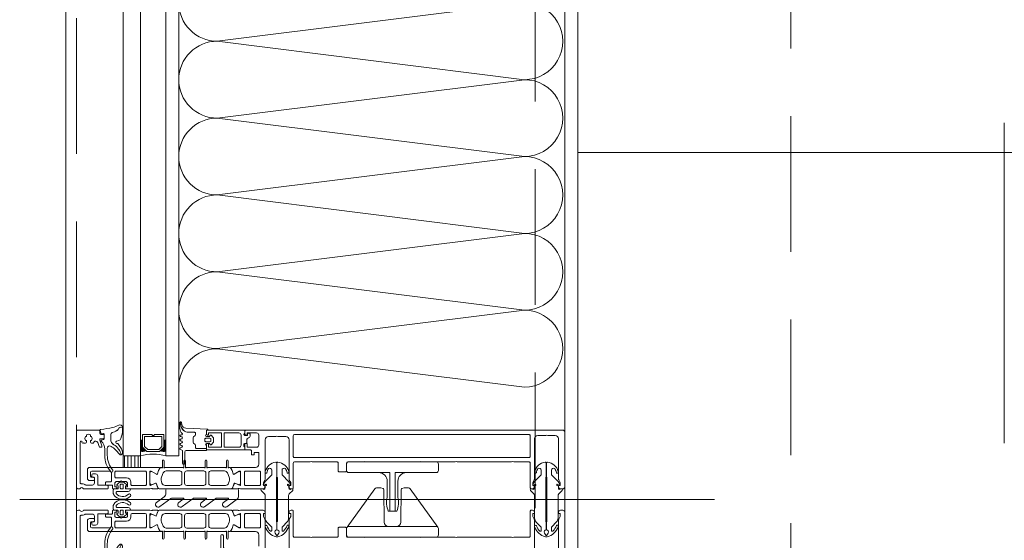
# Model space of a CAD drawing. Header units: millimetres. Extents: x 144573 to 336993, y 74252 to 247042.
# Tile 18 of 256: x 146700 to 147161, y 179011 to 179255. Entities that reach past the tile are written whole.
import ezdxf

# ---------------------------------------------------------------- set-up
doc = ezdxf.new("R2010")
doc.units = ezdxf.units.MM
doc.linetypes.add('CK_Čerchovaná 50', pattern=[6, 3, -1.5, 0, -1.5])
doc.linetypes.add('ČÁRKOVANÁ', pattern=[19.05, 12.7, -6.35])
for name, color, linetype, lineweight in [('FASÁDA DETAILNÍ', 255, 'Continuous', 0), ('NOVA', 255, 'Continuous', 0), ('TENKA', 255, 'Continuous', 0)]:
    doc.layers.add(name, color=color, linetype=linetype, lineweight=lineweight)

# ---------------------------------------------------------------- blocks, each defined once
blk = doc.blocks.new('nesystémový nástavec 18')
for p, q in [((-17.5, 9.3), (-15.36, 9.3)), ((-15.36, 9.3), (0, 9.3)), ((0, 9.3), (0, 7.8)), ((-18, 6.8), (-18, 8.8)), ((-17, 6.3), (-17.5, 6.3)), ((-11, 8), (-17, 8)), ((-17, 8), (-17, 6.3)), ((-11, 1.3), (-11, 8)), ((-2.8, 8), (-9.7, 8)), ((-9.7, 1.3), (-9.7, 8)), ((-1.8, 2.3), (-1.8, 7)), ((-0.5, 7.3), (-0.5, 6.8)), ((0, 6.3), (0.55, 6.3)), ((0.55, 6.3), (0.95, 5.9)), ((0.95, 5.9), (0.95, 4.8)), ((0.95, 4.8), (0.95, 4.14)), ((-18, 0.5), (-18, 1.8)), ((-17.5, 2.3), (-17, 2.3)), ((-1.8, 0), (-17.5, 0)), ((-17, 2.3), (-17, 1.3)), ((-17, 1.3), (-11, 1.3)), ((-9.7, 1.3), (-2.8, 1.3)), ((0, 0), (-1.8, 0)), ((-0.4, 2.23), (-0.5, 2.04)), ((-0.5, 2.04), (-0.5, 2)), ((1.2, 2.44), (0, 2.44)), ((0, 1.5), (0, 0)), ((0.95, 4.14), (1.2, 4.14)), ((1.2, 1.85), (1.2, 2.44)), ((1.4, 3.94), (1.4, 3.84)), ((1.6, 3.64), (1.6, 3.64)), ((1.8, 1.37), (1.7, 1.35)), ((2.25, 1.63), (1.8, 1.37)), ((2.4, 2.84), (2.4, 1.89))]:
    blk.add_line(p, q)
for centre, radius, start, end in [((-17.5, 8.8), 0.5, 90, 180), ((-15.36, 9.8), 0.5, 270, 270.084), ((-17.5, 6.8), 0.5, 180.0012, 269.9988), ((-2.8, 7), 1, 0, 90), ((0, 7.3), 0.5, 89.9955, 180.0071), ((0, 6.8), 0.5, 179.9949, 270.006), ((0.75, 4.8), 0.2, 359.9656, 0.0344), ((-17.5, 1.8), 0.5, 89.999, 180.0002), ((-17.5, 0.5), 0.5, 180, 270), ((-2.8, 2.3), 1, 270, 0), ((0, 2), 0.5, 179.9716, 270.0327), ((0, 1.94), 0.5, 89.9975, 144.0007), ((1.2, 3.94), 0.2, 359.9707, 90.0249), ((1.7, 1.85), 0.5, 179.9991, 270), ((1.6, 3.84), 0.2, 179.9737, 270.035), ((1.6, 2.84), 0.8, 0.0065, 89.9919), ((2.1, 1.89), 0.3, 299.9815, 0.0183)]:
    blk.add_arc(centre, radius, start, end)
blk = doc.blocks.new('284336')
for points in [[(-0.7, -9.6), (-10, -9.6, 0.414511), (-10.51, -10.11), (-10.51, -15.51, -1), (-11.69, -15.51), (-11.69, -9.6), (-12.69, -8.95, -0.668884), (-12.6, -8.23), (-11.99, -8.01, 0.766384), (-11.99, -7.21), (-12.6, -6.99, -0.76831), (-12.6, -6.23), (-11.99, -6.01, 0.766384), (-11.99, -5.21), (-12.6, -4.99, -0.76831), (-12.6, -4.23), (-11.99, -4.01, 0.766384), (-11.99, -3.21), (-12.6, -2.99, -0.877523), (-12.5, -2.22), (-12.1, -2.22, 0.698129), (-11.83, -1.5, -0.220231), (-12.89, 0.78), (-12.89, 3.45, -0.157143), (-12.82, 3.68), (-12.69, 3.42, -0.067482), (-12.48, 2.53, 0.393136), (-8.66, -1.02), (-6.1, -1.02, -0.414214), (-5.61, -1.51), (-5.61, -2.22, -0.267949), (-5.85, -2.65), (-6.35, -2.93, 0.267949), (-6.61, -3.38), (-6.61, -5.84, 0.267949), (-6.35, -6.29), (-5.85, -6.57, -0.267949), (-5.61, -7), (-5.61, -8.11, 0.414215), (-5.1, -8.62), (-0.41, -8.62), (-0.41, -9.31, -0.414212), (-0.7, -9.6)], [(-0.41, 0), (-0.41, -2, 0.990243), (-0.4, -3.02), (0.9, -3.02, 0.414214), (1.21, -2.71), (1.21, -2.61, -0.668123), (1.71, -2.4), (2.75, -3.45, -0.199004), (2.89, -3.79), (2.89, -5.43, -0.199038), (2.75, -5.77), (1.71, -6.82, -0.668191), (1.21, -6.61), (1.21, -6.51, 0.414214), (0.9, -6.2), (-0.4, -6.2, 0.990269), (-0.41, -7.22), (-0.41, -8.6), (-5.1, -8.6, -0.414215), (-5.59, -8.11), (-5.59, -7, 0.267949), (-5.84, -6.56), (-6.34, -6.27, -0.267949), (-6.59, -5.84), (-6.59, -3.38, -0.267949), (-6.34, -2.95), (-5.84, -2.66, 0.267949), (-5.59, -2.22), (-5.59, -1.51, 0.414214), (-6.1, -1), (-8.66, -1, -0.393156), (-12.46, 2.53, 0.067572), (-12.67, 3.43), (-12.8, 3.7, -0.637545), (-12.12, 3.53), (-11.92, 2.53, 0.344315), (-10.06, 0.91), (0, 0.38, -0.406913), (0.39, 0), (-0.41, 0)], [(1.7, -4.31, 0.414235), (1.2, -3.81), (-0.7, -3.81, 0.414214), (-1.2, -4.31), (-1.2, -4.91, 0.414214), (-0.7, -5.41), (1.2, -5.41, 0.414235), (1.7, -4.91), (1.7, -4.31)]]:
    blk.add_lwpolyline(points, format="xyb", close=True)
blk = doc.blocks.new('433270')
blk.add_lwpolyline([(1, 0, 0.414364), (0, -1), (0, -1.4, 0.255924), (0.23, -1.83, -0.547723), (0.23, -3.17, 0.255924), (0, -3.6), (0, -14.6, 0.414214), (0.3, -14.9), (1.2, -14.9, 0.414214), (1.7, -14.4), (1.7, -10.3, -0.414214), (2, -10), (6, -10, 0.414248), (7, -9), (7, -7.7, 0.414179), (6.5, -7.2), (5.7, -7.2, 0.414232), (5.4, -7.5), (5.4, -8.2, -0.414198), (5.1, -8.5), (2.8, -8.5, -0.414204), (1.8, -7.5), (1.8, -4.49, -0.147432), (1.97, -3.94, 0.147461), (2.4, -2.5), (2.4, -2.3, -0.414214), (2.9, -1.8), (21.87, -1.8, -0.668178), (22.22, -2.65), (22.16, -2.72, 1), (21.59, -3.29), (21.52, -3.35, 0.198912), (21.38, -3.71), (21.38, -4.05, 0.414214), (22.08, -4.75), (22.38, -4.75, 0.576988), (22.64, -4.3, -0.311246), (24.56, -4.3, 0.576988), (24.82, -4.75), (25.3, -4.75, -0.260065), (25.3, -6.65), (24.82, -6.65, 0.576988), (24.56, -7.1, -0.311246), (22.64, -7.1, 0.576988), (22.38, -6.65), (22.08, -6.65, 0.414214), (21.38, -7.35), (21.38, -7.61, 0.267949), (21.63, -8.04), (21.89, -8.2, -0.637047), (21.73, -10), (19.83, -10.7, 0.315299), (19.5, -11.17), (19.5, -11.49, 0.520567), (20.17, -11.96), (22.83, -10.99, -0.520567), (23.5, -11.46), (23.5, -12.5, 0.414062), (24, -13), (25, -13, 0.414186), (25.5, -12.5), (25.5, -11.5, -0.414182), (26, -11), (27, -11, 0.414214), (27.5, -10.5), (27.5, -0.5, 0.414214), (27, 0), (1, 0)], format="xyb", close=True)
blk = doc.blocks.new('284325')
for points in [[(0.84, -5.23, -0.560316), (0.94, -4.73), (1.94, -4.36, 0.3153), (2.14, -4.08), (2.14, -1.89, 0.451558), (1.8, -1.59), (0.9, -1.7, -0.399586), (0.57, -1.46), (0.3, -0.07, -0.415977), (0.53, 0.29, 0.024107), (6.15, 1.24, 0.076636), (8.99, 2.34, -0.577615), (10.79, 1.3), (10.02, 1.37, 0.283171), (9.08, 0.9, -0.168429), (7.07, -0.74), (5.9, -1.16, 0.315302), (5.24, -2.1), (5.24, -4.21, 0.269719), (6.76, -6.82, -0.194797), (10.18, -11.53, -0.342663), (9.17, -11.17, 0.119207), (5.43, -7.59, 0.578571), (3.63, -8.62), (3.63, -11.77, 0.176415), (6.16, -18.72, -1), (5.24, -19.49, -0.176415), (2.43, -11.77), (2.43, -8.89, 0.208286), (0.84, -5.23)], [(8.95, -6.65), (10.32, -8.78, -0.134555), (10.79, -10.63, -0.339795), (10.19, -11.53, 0.194788), (6.76, -6.81, -0.269736), (5.25, -4.21), (5.25, -2.1, -0.315302), (5.9, -1.17), (7.07, -0.74, 0.168429), (9.09, 0.89, -0.283167), (10.01, 1.36), (10.79, 1.29), (10.79, -0.74, -0.070852), (10.71, -1.3), (9.95, -3.93, -0.241839), (9.08, -4.83), (7.93, -5.22, 0.836024), (8.08, -6.19), (8.11, -6.19, -0.255349), (8.95, -6.65)]]:
    blk.add_lwpolyline(points, format="xyb", close=True)
blk = doc.blocks.new('*U1335')
for points in [[(0, 0, 0.414243), (0.1, 0.1), (0, 0.9, -1.0001), (0.2, 0.9), (0.1, 0.1, 0.414228), (0.2, 0, 0.414228)], [(0.2, 0, 0.414243), (0.3, 0.1), (0.2, 0.9, -1.0001), (0.4, 0.9), (0.3, 0.1, 0.414228), (0.4, 0, 0.414228)], [(0.4, 0, 0.414243), (0.5, 0.1), (0.4, 0.9, -1.0001), (0.6, 0.9), (0.5, 0.1, 0.414228), (0.6, 0, 0.414228)], [(0.6, 0, 0.414243), (0.7, 0.1), (0.6, 0.9, -1.0001), (0.8, 0.9), (0.7, 0.1, 0.414228), (0.8, 0, 0.414228)], [(0.8, 0, 0.414243), (0.9, 0.1), (0.8, 0.9, -1.0001), (1, 0.9), (0.9, 0.1, 0.414228), (1, 0, 0.414228)], [(1, 0, 0.414243), (1.1, 0.1), (1, 0.9, -1.0001), (1.2, 0.9), (1.1, 0.1, 0.414228), (1.2, 0, 0.414228)], [(1.2, 0, 0.414243), (1.3, 0.1), (1.2, 0.9, -1.0001), (1.4, 0.9), (1.3, 0.1, 0.414228), (1.4, 0, 0.414228)], [(1.4, 0, 0.414243), (1.5, 0.1), (1.4, 0.9, -1.0001), (1.6, 0.9), (1.5, 0.1, 0.414228), (1.6, 0, 0.414228)], [(1.6, 0, 0.414243), (1.7, 0.1), (1.6, 0.9, -1.0001), (1.8, 0.9), (1.7, 0.1, 0.414228), (1.8, 0, 0.414228)], [(1.8, 0, 0.414243), (1.9, 0.1), (1.8001, 0.9, -1.0001), (2, 0.9), (1.9001, 0.1, 0.414228), (2, 0, 0.414228)]]:
    blk.add_lwpolyline(points, format="xyb")
blk = doc.blocks.new('244748_a')
blk.add_lwpolyline([(8.32, -1.69, 0.082248), (6.34, -0.9, -1.09695), (6.94, -0.1, -0.315353), (11.26, -5.15, -0.480529), (10.87, -5.64), (4.27, -5.64), (4.08, -5.45), (-16.53, -5.45), (-16.72, -5.64), (-20.43, -5.64, 0.574019), (-21.93, -4.78), (-22.99, -5.4, 0.524827), (-22.99, -5.9), (-21.93, -6.52, 0.574021), (-20.43, -5.66), (-16.72, -5.66), (-16.53, -5.85), (4.08, -5.85), (4.27, -5.66), (10.87, -5.66, -0.480529), (11.26, -6.15, -0.326229), (6.88, -11.09, -1.09695), (6.28, -10.3, 0.081457), (8.32, -9.61, 0.599203), (7.48, -8.05), (5.52, -8.05, 0.198965), (5.17, -8.2), (2.22, -11.15), (0.93, -12.01, -0.738038), (0.51, -11.62), (0.87, -11, 1), (0.35, -10.7), (0, -11.3), (-0.98, -11.3, 0.619205), (-1.45, -12.06), (-1.28, -12.43, -0.808139), (-2.04, -13.04), (-3.63, -11.44, 0.198906), (-4.34, -11.15), (-14.99, -11.15, -0.198936), (-16.76, -10.42), (-18.98, -8.2, 0.198942), (-19.33, -8.05), (-20.67, -8.05, 0.500217), (-21.09, -8.73, 0.122037), (-18.5, -10.27, -1.093735), (-19.1, -11.07, -0.240768), (-23.7, -6.07, -0.106226), (-23.7, -5.23, -0.256232), (-19, -0.13, -1.093735), (-18.4, -0.92, 0.116856), (-21.09, -2.57, 0.500217), (-20.67, -3.25), (-19.33, -3.25, 0.198942), (-18.98, -3.1), (-16.75, -0.88, -0.198936), (-14.99, -0.15), (-4.34, -0.15, 0.198907), (-3.63, 0.14), (-2.04, 1.74, -0.808139), (-1.28, 1.13), (-1.45, 0.76, 0.619205), (-0.98, 0), (0, 0), (0.35, -0.6, 1), (0.87, -0.3), (0.51, 0.32, -0.738038), (0.93, 0.71), (2.22, -0.15), (5.17, -3.1, 0.198965), (5.52, -3.25), (7.48, -3.25, 0.599203)], format="xyb", close=True)
blk = doc.blocks.new('236134_0100_s_v')
for points in [[(22.8, -23), (22.8, -5), (42, -5, 0.414214), (43, -4), (43, -1, 0.414214), (42, 0), (1, 0, 0.414214), (0, -1), (0, -4, 0.414214), (1, -5), (20.2, -5), (20.2, -23)], [(15, -5, -0.414214), (19, -9), (19, -16.57, 0.165764), (19.53, -23), (23.47, -23, 0.165764), (24, -16.57), (24, -9, -0.414214), (28, -5)]]:
    blk.add_lwpolyline(points, format="xyb")
blk = doc.blocks.new('236134_0200_s_v')
for points in [[(19.58, 5, -0.41166), (17.58, 6.98), (17.45, 22.25, 0.344217), (17.07, 22.73), (16, 23), (14, 23, 0.240828), (13.19, 22.59), (0.19, 4.59)], [(23.42, 5, 0.41166), (25.42, 6.98), (25.55, 22.25, -0.344217), (25.93, 22.73), (27, 23), (29, 23, -0.240828), (29.81, 22.59), (42.81, 4.59)]]:
    blk.add_lwpolyline(points, format="xyb")
blk.add_lwpolyline([(42, 5), (1, 5, 0.414214), (0, 4), (0, 1, 0.414214), (1, 0), (42, 0, 0.414214), (43, 1), (43, 4, 0.414214)], format="xyb", close=True)
blk = doc.blocks.new('288126')
for points in [[(-16.5, 0), (16.5, 0)], [(-21.36, -6.34), (-17.8, -3.69)], [(-14.71, -4.5), (-19.87, -8.34)], [(-17, -2.08), (-17, -0.5)], [(-8.83, -4.3), (-14.11, -4.3)], [(-4.31, -4.5), (-9.47, -8.34)], [(1.81, -4.3), (-3.71, -4.3)], [(6.33, -4.5), (1.14, -8.37)], [(12.21, -4.3), (6.93, -4.3)], [(16.6, -4.6), (11.54, -8.37)], [(17, -0.5), (17, -3.8)], [(-10.96, -6.34), (-8.71, -4.66)], [(-0.35, -6.36), (1.93, -4.66)], [(10.05, -6.36), (12.33, -4.66)]]:
    blk.add_lwpolyline(points)
for centre, radius, start, end in [((16.5, -0.5), 0.5, 0, 90), ((-16.5, -0.5), 0.5, 90, 180), ((16, -3.8), 1, 306.7059, 0), ((-20.61, -7.34), 1.25, 126.7059, 306.7059), ((-10.21, -7.34), 1.25, 126.7059, 306.7059), ((0.4, -7.37), 1.25, 126.7059, 306.7059), ((10.8, -7.37), 1.25, 126.7059, 306.7059)]:
    blk.add_arc(centre, radius, start, end)
at = {"extrusion": (0, 0, -1)}
for centre, radius, start, end in [((19, -2.08), 2, 180, 233.2941), ((14.11, -5.3), 1, 53.2941, 90), ((8.83, -4.5), 0.2, 90, 233.2941), ((3.71, -5.3), 1, 53.2941, 90), ((-1.81, -4.5), 0.2, 90, 233.2941), ((-6.93, -5.3), 1, 53.2941, 90), ((-12.21, -4.5), 0.2, 90, 233.2941)]:
    blk.add_arc(centre, radius, start, end, dxfattribs=at)
blk = doc.blocks.new('246426')
for points in [[(-1.84, 0.64), (-2.86, -0.38, 0.198926), (-3.15, -1.09), (-3.15, -2.31, 0.198926), (-2.86, -3.02), (-1.84, -4.04, 0.637051), (-1.5, -3.92), (-1.45, -3.4), (-0.3, -3.4, -0.41484), (0, -3.7), (0, -5.19, 0.414232), (0.5, -5.69), (2.14, -5.69, 0.071862), (2.2, -5.68, 0.157876), (3.73, -4.64, 0.360336), (3.48, 2.39, 0.964062), (2.54, 1.48, -0.403385), (2.25, -4.34, -0.190964), (2.11, -4.39), (1.7, -4.39, -0.414214), (1.2, -3.89), (1.2, 1.31, 0.414201), (0.2, 2.31), (0, 2.31), (0, 0.3, -0.414214), (-0.3, 0), (-1.45, 0), (-1.5, 0.52, 0.637051), (-1.84, 0.64)], [(-2.25, -1.4, -0.414214), (-1.85, -1), (-0.4, -1, -0.414214), (0, -1.4), (0, -2, -0.414214), (-0.4, -2.4), (-1.85, -2.4, -0.414214), (-2.25, -2), (-2.25, -1.4)]]:
    blk.add_lwpolyline(points, format="xyb", close=True)

msp = doc.modelspace()

# ---------------------------------------------------------------- hatches: boundary and pattern name
at = {"layer": 'FASÁDA DETAILNÍ'}
h = msp.add_hatch(dxfattribs=at)
h.set_pattern_fill('ANSI31', color=256, scale=0.5, angle=585)
h.set_pattern_definition([(270, (214136.837, 168730.8375), (1.5875, -8e-16), [])])
h.paths.add_polyline_path([(146756.48, 179045.259), (146756.48, 179050.759), (146748.48, 179050.759), (146748.48, 179045.259)])

# ---------------------------------------------------------------- linework, layer by layer
for p, q in [((146748.48, 179050.759), (146748.48, 179459.759)), ((146756.48, 179459.759), (146756.48, 179050.759)), ((146768.48, 179050.759), (146768.48, 179459.759)), ((146774.48, 179459.759), (146774.48, 179050.759)), ((146955.48, 179223.759), (146955.48, 177111.759)), ((146756.48, 179050.759), (146748.48, 179050.759)), ((146774.48, 179050.759), (146768.48, 179050.759)), ((147025.604, 179030.259), (146699.912, 179030.259))]:
    msp.add_line(p, q, dxfattribs=at)
for points in [[(173301.48, 174615.259), (146721.48, 174615.259), (146721.48, 198295.259), (173301.48, 198295.259)], [(173061.48, 174855.259), (146961.48, 174855.259), (146961.48, 198055.259), (173061.48, 198055.259)], [(146767.48, 179060.759), (146767.48, 179054.759), (146765.48, 179052.759), (146759.48, 179052.759), (146757.48, 179054.759), (146757.48, 179060.759), (146761.98, 179060.759), (146761.98, 179060.259), (146762.98, 179060.259), (146762.98, 179060.759)], [(146758.48, 179059.759), (146766.48, 179059.759), (146766.48, 179055.173), (146765.066, 179053.759), (146760.033, 179053.759), (146758.48, 179055.173)], [(146748.48, 179045.259), (146748.48, 179050.759), (146756.48, 179050.759), (146756.48, 179045.259)]]:
    msp.add_lwpolyline(points, close=True, dxfattribs=at)
at = {"layer": 'FASÁDA DETAILNÍ', "linetype": 'ČÁRKOVANÁ', "ltscale": 5}
for points in [[(173296.48, 174620.259), (146726.48, 174620.259), (146726.48, 198290.259), (173296.48, 198290.259)], [(173081.48, 174835.259), (146941.48, 174835.259), (146941.48, 198075.259), (173081.48, 198075.259)], [(172961.48, 174955.259), (147061.48, 174955.259), (147061.48, 197955.259), (172961.48, 197955.259)]]:
    msp.add_lwpolyline(points, close=True, dxfattribs=at)
at = {"layer": 'FASÁDA DETAILNÍ'}
msp.add_lwpolyline([(146955.48, 179061.759), (146955.48, 179448.759)], dxfattribs=at)
for points in [[(146954.48, 179062.759), (146805.98, 179062.759, 0.4142136), (146805.48, 179062.259), (146805.48, 179060.959, 0.4142197), (146805.98, 179060.459), (146806.48, 179060.459), (146806.48, 179061.459), (146810.98, 179061.459, -0.4142136), (146811.98, 179060.459), (146811.98, 179055.759, -0.4142136), (146810.98, 179054.759), (146806.48, 179054.759), (146806.48, 179056.459), (146805.98, 179056.459, 0.4142012), (146805.48, 179055.959), (146805.48, 179053.959, 0.4142136), (146805.98, 179053.459), (146808.123, 179053.459, -0.4142136), (146808.623, 179052.959), (146808.623, 179051.159), (146809.874, 179051.159), (146809.874, 179052.359), (146811.68, 179052.359, -0.4142136), (146811.98, 179052.059), (146811.98, 179046.76, -0.4141667), (146810.48, 179045.26), (146803.482, 179045.259), (146799.382, 179045.259, 0.5773503), (146799.036, 179044.659), (146799.534, 179043.796), (146799.962, 179042.304, 0.4887011), (146800.401, 179042.127), (146802.867, 179043.559), (146803.287, 179043.559, -0.4325656), (146803.482, 179043.359), (146803.482, 179037.054, -0.5483974), (146803.201, 179036.868), (146800.817, 179037.937, 0.4253361), (146800.55, 179037.829), (146799.733, 179035.806, 0.5315629), (146800.104, 179035.256), (146802.168, 179035.256, 0.2313061), (146802.405, 179035.372, -0.3061853), (146802.725, 179035.476), (146803.482, 179035.259), (146813.986, 179035.259, 0.4142136), (146814.986, 179036.259), (146814.986, 179036.759), (146814.186, 179036.759), (146814.186, 179038.259), (146814.846, 179039.402, 0.1316504), (146814.98, 179039.902), (146814.98, 179058.267, -0.4142136), (146816.48, 179059.767), (146819.981, 179059.767, -0.3999851), (146820.981, 179059.767), (146824.68, 179059.767, -0.4142136), (146826.18, 179058.267), (146826.18, 179039.902, 0.1316504), (146826.314, 179039.402), (146826.974, 179038.259), (146826.974, 179036.759), (146826.174, 179036.759), (146826.174, 179036.259, 0.4142136), (146827.174, 179035.259), (146827.68, 179035.259, 0.4142136), (146828.18, 179035.759), (146828.18, 179047.359, -0.4142136), (146828.68, 179047.859), (146836.08, 179047.859, -0.3999851), (146837.08, 179047.859), (146848.68, 179047.859, -0.4142136), (146849.18, 179047.359), (146849.18, 179043.759, 0.4142136), (146849.68, 179043.259), (146852.68, 179043.259, 0.4142136), (146853.18, 179043.759), (146853.18, 179047.359, -0.4142136), (146853.68, 179047.859), (146860.98, 179047.859, -0.38324), (146861.98, 179047.859), (146887.48, 179047.859, -0.38324), (146888.48, 179047.859), (146903.98, 179047.859, -0.38324), (146904.98, 179047.859), (146930.48, 179047.859, -0.38324), (146931.48, 179047.859), (146938.78, 179047.859, -0.4142136), (146939.28, 179047.359), (146939.28, 179035.759, 0.4142136), (146939.78, 179035.259), (146940.28, 179035.259, 0.4142136), (146941.28, 179036.259), (146941.28, 179036.759), (146940.48, 179036.759), (146940.48, 179038.259), (146941.146, 179039.412, 0.1169365), (146941.28, 179039.912), (146941.28, 179058.767, -0.4142315), (146942.78, 179060.267), (146946.49, 179060.267, -0.3999851), (146947.49, 179060.267), (146950.98, 179060.267, -0.4142315), (146952.48, 179058.767), (146952.48, 179039.912, 0.1169365), (146952.614, 179039.412), (146953.28, 179038.259), (146953.28, 179036.759), (146952.48, 179036.759), (146952.48, 179036.259, 0.4142136), (146953.48, 179035.259), (146954.48, 179035.259, 0.4142136), (146955.48, 179036.259), (146955.48, 179061.759, 0.4142135), (146954.48, 179062.759)], [(146828.68, 179060.659), (146938.78, 179060.659, -0.4142136), (146939.28, 179060.159), (146939.28, 179050.459, -0.4142136), (146938.78, 179049.959), (146828.68, 179049.959, -0.4142136), (146828.18, 179050.459), (146828.18, 179060.159, -0.4142136), (146828.68, 179060.659)], [(146799.141, 179035.259), (146787.23, 179035.258), (146765.319, 179035.259, -0.3058367), (146764.855, 179035.571), (146763.933, 179037.859, 0.4253361), (146763.665, 179037.966), (146762.047, 179037.25, -0.5437525), (146760.99, 179037.934), (146760.99, 179042.839, -0.5781822), (146761.891, 179043.357), (146764.083, 179042.096, 0.4885049), (146764.522, 179042.273), (146764.956, 179043.787), (146765.719, 179045.108, -0.2824777), (146765.995, 179045.258), (146766.44, 179045.258, 1.4470094), (146766.79, 179045.39), (146766.79, 179048.358, -1), (146767.59, 179048.358), (146767.59, 179045.39, 1.4470094), (146767.941, 179045.258), (146776.48, 179045.258, 1.4470094), (146776.83, 179045.39), (146776.83, 179048.358, -1), (146777.63, 179048.358), (146777.63, 179045.39, 1.4470094), (146777.981, 179045.258), (146786.48, 179045.258, 1.4470094), (146786.83, 179045.39), (146786.83, 179048.358, -1), (146787.63, 179048.358), (146787.63, 179045.39, 1.4470094), (146787.981, 179045.258), (146796.52, 179045.258, 1.4470094), (146796.87, 179045.39), (146796.87, 179048.358, -1), (146797.67, 179048.358), (146797.67, 179045.39, 1.4470094), (146798.021, 179045.258), (146798.465, 179045.258, -0.2824777), (146798.741, 179045.108), (146799.504, 179043.787), (146799.938, 179042.273, 0.4885049), (146800.377, 179042.096), (146802.569, 179043.357, -0.5781822), (146803.47, 179042.839), (146803.47, 179037.934, -0.5437525), (146802.413, 179037.25), (146800.795, 179037.966, 0.4253361), (146800.528, 179037.859), (146799.605, 179035.571, -0.3058367), (146799.141, 179035.259)], [(146760.98, 179035.259), (146749.98, 179035.259, -0.4144257), (146749.48, 179035.759), (146749.48, 179036.252), (146750.48, 179036.252), (146750.48, 179037.752, 0.4142136), (146749.48, 179038.752), (146747.98, 179038.752, 0.3999851), (146746.98, 179038.752), (146745.48, 179038.752, 0.4142136), (146744.48, 179037.752), (146744.48, 179036.259), (146745.48, 179036.259), (146745.48, 179035.759, -0.4144559), (146744.98, 179035.259), (146743.68, 179035.26, -0.4139712), (146743.38, 179035.56), (146743.38, 179036.758, 0.4142136), (146743.08, 179037.058), (146740.08, 179037.058), (146740.08, 179038.058, -0.4142136), (146740.58, 179038.558), (146742.48, 179038.558, 0.4142136), (146742.98, 179039.058), (146742.98, 179042.559, 0.4142056), (146741.98, 179043.559), (146733.68, 179043.559, 0.4142063), (146733.18, 179043.059), (146733.18, 179041.159, 0.414219), (146733.68, 179040.659), (146734.48, 179040.659, -0.4142136), (146734.98, 179040.159), (146734.98, 179039.659, -0.4142136), (146734.48, 179039.159), (146732.68, 179039.159, -0.4142136), (146731.68, 179040.159), (146731.68, 179044.259, -0.4142136), (146732.68, 179045.259), (146760.98, 179045.259), (146765.08, 179045.259, -0.5773503), (146765.427, 179044.659), (146764.928, 179043.796), (146764.5, 179042.304, -0.4887011), (146764.061, 179042.127), (146761.596, 179043.559), (146761.175, 179043.559, 0.4325656), (146760.98, 179043.359), (146760.98, 179037.054, 0.5483974), (146761.262, 179036.868), (146763.646, 179037.937, -0.4253361), (146763.913, 179037.829), (146764.729, 179035.806, -0.5315625), (146764.358, 179035.256), (146762.294, 179035.256, -0.2313061), (146762.057, 179035.372, 0.3061853), (146761.738, 179035.476), (146760.98, 179035.259)], [(146758.78, 179043.559), (146745.08, 179043.559, 0.4142136), (146744.58, 179043.059), (146744.58, 179040.852, 0.4142136), (146745.08, 179040.352), (146750.05, 179040.352, -0.4111388), (146752.08, 179038.352), (146752.08, 179037.359, 0.4142136), (146752.58, 179036.859), (146758.78, 179036.859, 0.4142136), (146759.28, 179037.359), (146759.28, 179043.059, 0.4142136), (146758.78, 179043.559)], [(146768.03, 179036.858), (146774.93, 179036.858, 0.4142178), (146775.93, 179037.858), (146775.93, 179042.658, 0.4142178), (146774.93, 179043.658), (146768.568, 179043.658, 0.305619), (146767.177, 179042.72), (146766.399, 179040.796, 0.1764286), (146766.327, 179038.744), (146766.603, 179037.894, 0.3249157), (146768.03, 179036.858)], [(146778.23, 179036.858), (146786.23, 179036.858, 0.4142136), (146787.23, 179037.858), (146787.23, 179042.658, 0.4142136), (146786.23, 179043.658), (146778.23, 179043.658, 0.4142136), (146777.23, 179042.658), (146777.23, 179037.858, 0.4142136), (146778.23, 179036.858)], [(146789.53, 179036.858), (146796.43, 179036.858, 0.3249157), (146797.857, 179037.894), (146798.133, 179038.744, 0.1764286), (146798.061, 179040.796), (146797.283, 179042.72, 0.305619), (146795.892, 179043.658), (146789.53, 179043.658, 0.4142178), (146788.53, 179042.658), (146788.53, 179037.858, 0.4142178), (146789.53, 179036.858)], [(146812.78, 179037.359, -0.4142136), (146812.28, 179036.859), (146805.78, 179036.859, -0.4142136), (146805.28, 179037.359), (146805.28, 179043.059, -0.4142136), (146805.78, 179043.559), (146812.28, 179043.559, -0.4142136), (146812.78, 179043.059), (146812.78, 179037.359)], [(146760.98, 179025.259), (146749.98, 179025.259, 0.4144257), (146749.48, 179024.759), (146749.48, 179024.265), (146750.48, 179024.265), (146750.48, 179022.765, -0.4142136), (146749.48, 179021.765), (146747.98, 179021.765, -0.3999851), (146746.98, 179021.765), (146745.48, 179021.765, -0.4142136), (146744.48, 179022.765), (146744.48, 179024.259), (146745.48, 179024.259), (146745.48, 179024.759, 0.4144559), (146744.98, 179025.259), (146743.68, 179025.257, 0.4139712), (146743.38, 179024.957), (146743.38, 179023.759, -0.4142136), (146743.08, 179023.459), (146740.08, 179023.459), (146740.08, 179022.459, 0.4142136), (146740.58, 179021.959), (146742.48, 179021.959, -0.4142136), (146742.98, 179021.459), (146742.98, 179017.959, -0.4142056), (146741.98, 179016.959), (146733.68, 179016.959, -0.4142063), (146733.18, 179017.459), (146733.18, 179019.359, -0.414219), (146733.68, 179019.859), (146734.48, 179019.859, 0.4142136), (146734.98, 179020.359), (146734.98, 179020.859, 0.4142136), (146734.48, 179021.359), (146732.68, 179021.359, 0.4142136), (146731.68, 179020.359), (146731.68, 179016.259, 0.4142136), (146732.68, 179015.259), (146760.98, 179015.259), (146765.08, 179015.258, 0.5773503), (146765.427, 179015.858), (146764.928, 179016.722), (146764.5, 179018.214, 0.4887011), (146764.061, 179018.39), (146761.596, 179016.959), (146761.175, 179016.959, -0.4325656), (146760.98, 179017.159), (146760.98, 179023.463, -0.5483974), (146761.262, 179023.649), (146763.646, 179022.58, 0.4253361), (146763.913, 179022.688), (146764.729, 179024.711, 0.5315625), (146764.358, 179025.261), (146762.294, 179025.261, 0.2313061), (146762.057, 179025.145, -0.3061853), (146761.738, 179025.041), (146760.98, 179025.259)], [(146758.78, 179016.959), (146745.08, 179016.959, -0.4142136), (146744.58, 179017.459), (146744.58, 179019.665, -0.4142136), (146745.08, 179020.165), (146750.05, 179020.165, 0.4111388), (146752.08, 179022.165), (146752.08, 179023.159, -0.4142136), (146752.58, 179023.659), (146758.78, 179023.659, -0.4142136), (146759.28, 179023.159), (146759.28, 179017.459, -0.4142136), (146758.78, 179016.959)], [(146799.141, 179025.259), (146787.23, 179025.259), (146765.319, 179025.259, 0.3058367), (146764.855, 179024.946), (146763.933, 179022.659, -0.4253361), (146763.665, 179022.551), (146762.047, 179023.267, 0.5437525), (146760.99, 179022.583), (146760.99, 179017.679, 0.5781822), (146761.891, 179017.16), (146764.083, 179018.421, -0.4885049), (146764.522, 179018.244), (146764.956, 179016.73), (146765.719, 179015.409, 0.2824777), (146765.995, 179015.259), (146766.44, 179015.259, -1.4470094), (146766.79, 179015.127), (146766.79, 179012.159, 1), (146767.59, 179012.159), (146767.59, 179015.127, -1.4470094), (146767.941, 179015.26), (146776.48, 179015.259, -1.4470094), (146776.83, 179015.127), (146776.83, 179012.159, 1), (146777.63, 179012.159), (146777.63, 179015.127, -1.4470094), (146777.981, 179015.26), (146786.48, 179015.259, -1.4470094), (146786.83, 179015.127), (146786.83, 179012.159, 1), (146787.63, 179012.159), (146787.63, 179015.127, -1.4470094), (146787.981, 179015.26), (146796.52, 179015.259, -1.4470094), (146796.87, 179015.127), (146796.87, 179012.159, 1), (146797.67, 179012.159), (146797.67, 179015.127, -1.4470094), (146798.021, 179015.26), (146798.465, 179015.259, 0.2824777), (146798.741, 179015.409), (146799.504, 179016.73), (146799.938, 179018.244, -0.4885049), (146800.377, 179018.421), (146802.569, 179017.16, 0.5781822), (146803.47, 179017.679), (146803.47, 179022.583, 0.5437525), (146802.413, 179023.267), (146800.795, 179022.551, -0.4253361), (146800.528, 179022.659), (146799.605, 179024.946, 0.3058367), (146799.141, 179025.259)], [(146768.03, 179023.66), (146774.93, 179023.66, -0.4142178), (146775.93, 179022.66), (146775.93, 179017.859, -0.4142178), (146774.93, 179016.859), (146768.568, 179016.859, -0.305619), (146767.177, 179017.797), (146766.399, 179019.721, -0.1764286), (146766.327, 179021.773), (146766.603, 179022.623, -0.3249157), (146768.03, 179023.66)], [(146778.23, 179023.66), (146786.23, 179023.66, -0.4142136), (146787.23, 179022.66), (146787.23, 179017.859, -0.4142136), (146786.23, 179016.859), (146778.23, 179016.859, -0.4142136), (146777.23, 179017.859), (146777.23, 179022.66, -0.4142136), (146778.23, 179023.66)], [(146789.53, 179023.66), (146796.43, 179023.66, -0.3249157), (146797.857, 179022.623), (146798.133, 179021.773, -0.1764286), (146798.061, 179019.721), (146797.283, 179017.797, -0.305619), (146795.892, 179016.859), (146789.53, 179016.859, -0.4142178), (146788.53, 179017.859), (146788.53, 179022.66, -0.4142178), (146789.53, 179023.66)], [(146812.78, 179023.158, 0.4142136), (146812.28, 179023.658), (146805.78, 179023.658, 0.4142136), (146805.28, 179023.158), (146805.28, 179017.458, 0.4142136), (146805.78, 179016.958), (146812.28, 179016.958, 0.4142136), (146812.78, 179017.458), (146812.78, 179023.158)]]:
    msp.add_lwpolyline(points, format="xyb", close=True, dxfattribs=at)
for points in [[(146811.98, 179008.459), (146811.98, 179013.757, 0.4141667), (146810.48, 179015.257), (146803.482, 179015.259), (146799.382, 179015.258, -0.5773503), (146799.036, 179015.858), (146799.534, 179016.722), (146799.962, 179018.214, -0.4887011), (146800.401, 179018.39), (146802.867, 179016.959), (146803.287, 179016.959, 0.4325656), (146803.482, 179017.159), (146803.482, 179023.463, 0.5483974), (146803.201, 179023.649), (146800.817, 179022.58, -0.4253361), (146800.55, 179022.688), (146799.733, 179024.711, -0.5315629), (146800.104, 179025.261), (146802.168, 179025.261, -0.2313061), (146802.405, 179025.145, 0.3061853), (146802.725, 179025.041), (146803.482, 179025.259), (146813.986, 179025.259, -0.4142136), (146814.986, 179024.259), (146814.986, 179023.759), (146814.186, 179023.759), (146814.186, 179022.259), (146814.846, 179021.115, -0.1316504), (146814.98, 179020.615), (146814.98, 179002.25, 0.4142136)], [(146826.18, 179002.25), (146826.18, 179020.615, -0.1316504), (146826.314, 179021.115), (146826.974, 179022.259), (146826.974, 179023.759), (146826.174, 179023.759), (146826.174, 179024.259, -0.4142136), (146827.174, 179025.259), (146827.68, 179025.259, -0.4142136), (146828.18, 179024.759), (146828.18, 179013.159, 0.4142136), (146828.68, 179012.659), (146836.08, 179012.659, 0.3999851), (146837.08, 179012.659), (146848.68, 179012.659, 0.4142136), (146849.18, 179013.159), (146849.18, 179016.759, -0.4142136), (146849.68, 179017.259), (146852.68, 179017.259, -0.4142136), (146853.18, 179016.759), (146853.18, 179013.159, 0.4142136), (146853.68, 179012.659), (146860.98, 179012.659, 0.38324), (146861.98, 179012.659), (146887.48, 179012.659, 0.38324), (146888.48, 179012.659), (146903.98, 179012.659, 0.38324), (146904.98, 179012.659), (146930.48, 179012.659, 0.38324), (146931.48, 179012.659), (146938.78, 179012.659, 0.4142136), (146939.28, 179013.159), (146939.28, 179024.759, -0.4142136), (146939.78, 179025.259), (146940.28, 179025.259, -0.4142136), (146941.28, 179024.259), (146941.28, 179023.759), (146940.48, 179023.759), (146940.48, 179022.259), (146941.146, 179021.105, -0.1169365), (146941.28, 179020.605), (146941.28, 179001.75, 0.4142315)], [(146952.48, 179001.75), (146952.48, 179020.605, -0.1169365), (146952.614, 179021.105), (146953.28, 179022.259), (146953.28, 179023.759), (146952.48, 179023.759), (146952.48, 179024.259, -0.4142136), (146953.48, 179025.259), (146954.48, 179025.259, -0.4142136), (146955.48, 179024.259), (146955.48, 178998.759, -0.4142135)]]:
    msp.add_lwpolyline(points, format="xyb", dxfattribs=at)
for centre, radius, start, end in [((146756.98, 179058.621), 0.596, 213.03656, 326.96344), ((146756.98, 179058.329), 0.596, 213.03656, 326.96344), ((146756.98, 179058.036), 0.596, 213.03656, 326.96344), ((146756.98, 179057.744), 0.596, 213.03656, 326.96344), ((146756.98, 179057.451), 0.596, 213.03656, 326.96344), ((146756.98, 179057.159), 0.596, 213.03656, 326.96344), ((146756.98, 179056.866), 0.596, 213.03656, 326.96344), ((146756.98, 179056.574), 0.596, 213.03656, 326.96344), ((146756.98, 179056.281), 0.596, 213.03656, 326.96344), ((146767.98, 179058.621), 0.596, 213.03656, 326.96344), ((146767.98, 179058.329), 0.596, 213.03656, 326.96344), ((146767.98, 179058.036), 0.596, 213.03656, 326.96344), ((146767.98, 179057.744), 0.596, 213.03656, 326.96344), ((146767.98, 179057.451), 0.596, 213.03656, 326.96344), ((146767.98, 179057.159), 0.596, 213.03656, 326.96344), ((146767.98, 179056.866), 0.596, 213.03656, 326.96344), ((146767.98, 179056.574), 0.596, 213.03656, 326.96344), ((146767.98, 179056.281), 0.596, 213.03656, 326.96344), ((146756.98, 179055.989), 0.596, 213.03656, 326.96344), ((146756.98, 179055.696), 0.596, 213.03656, 326.96344), ((146756.98, 179055.404), 0.596, 213.03656, 326.96344), ((146756.98, 179055.111), 0.596, 213.03656, 326.96344), ((146757.118, 179055.099), 0.879, 223.50356, 316.00509), ((146757.266, 179055.189), 1.263, 231.50044, 308.03437), ((146757.405, 179055.35), 1.712, 237.31435, 302.70505), ((146757.549, 179055.594), 2.248, 241.59719, 298.47266), ((146757.718, 179055.943), 2.897, 244.70485, 294.69333), ((146757.832, 179056.309), 3.546, 247.59095, 292.70618), ((146762.48, 179028.867), 22.699, 74.67278, 105.32722), ((146767.128, 179056.309), 3.546, 247.29382, 292.40905), ((146767.242, 179055.943), 2.897, 245.30667, 295.29515), ((146767.411, 179055.594), 2.248, 241.52734, 298.40281), ((146767.555, 179055.35), 1.712, 237.29495, 302.68565), ((146767.694, 179055.189), 1.263, 231.96563, 308.49956), ((146767.842, 179055.099), 0.879, 223.99491, 316.49644), ((146767.98, 179055.989), 0.596, 213.03656, 326.96344), ((146767.98, 179055.696), 0.596, 213.03656, 326.96344), ((146767.98, 179055.404), 0.596, 213.03656, 326.96344), ((146767.98, 179055.111), 0.596, 213.03656, 326.96344)]:
    msp.add_arc(centre, radius, start, end, dxfattribs=at)
at = {"layer": 'NOVA'}
msp.add_line((151898.98, 179192.759), (146961.48, 179192.759), dxfattribs=at)
at = {"layer": 'TENKA', "linetype": 'CK_Čerchovaná 50', "ltscale": 50}
msp.add_line((147161.48, 174855.259), (147161.48, 198055.259), dxfattribs=at)

# ---------------------------------------------------------------- block references
at = {"layer": 'FASÁDA DETAILNÍ', "xscale": 179.9999932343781, "yscale": 179.9999932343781, "zscale": 179.9999932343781, "rotation": 270}
msp.add_blockref('*U1335', (146774.48, 179442.932), dxfattribs=at)
at = {"layer": 'FASÁDA DETAILNÍ'}
for name, p in [('284325', (146737.34, 179062.759)), ('284336', (146787.89, 179062.759)), ('236134_0100_s_v', (146853.18, 179047.859)), ('288126', (146785.47, 179035.258)), ('236134_0200_s_v', (146853.18, 179012.659))]:
    msp.add_blockref(name, p, dxfattribs=at)
for name, p, rotation in [('433270', (146726.48, 179035.258), 90), ('246426', (146749.48, 179035.254), 270)]:
    msp.add_blockref(name, p, dxfattribs=dict(at, rotation=rotation))
at = {"layer": 'FASÁDA DETAILNÍ', "xscale": -1}
for name, p, rotation in [('nesystémový nástavec 18', (146805.48, 179062.759), 180), ('244748_a', (146826.141, 179036.481), 270), ('244748_a', (146952.441, 179036.481), 270), ('246426', (146749.48, 179025.263), 270), ('433270', (146726.48, 179025.259), 90), ('284325', (146737.34, 178997.759), 180), ('284336', (146805.89, 178997.759), 180)]:
    msp.add_blockref(name, p, dxfattribs=dict(at, rotation=rotation))

doc.saveas('drawing.dxf')
